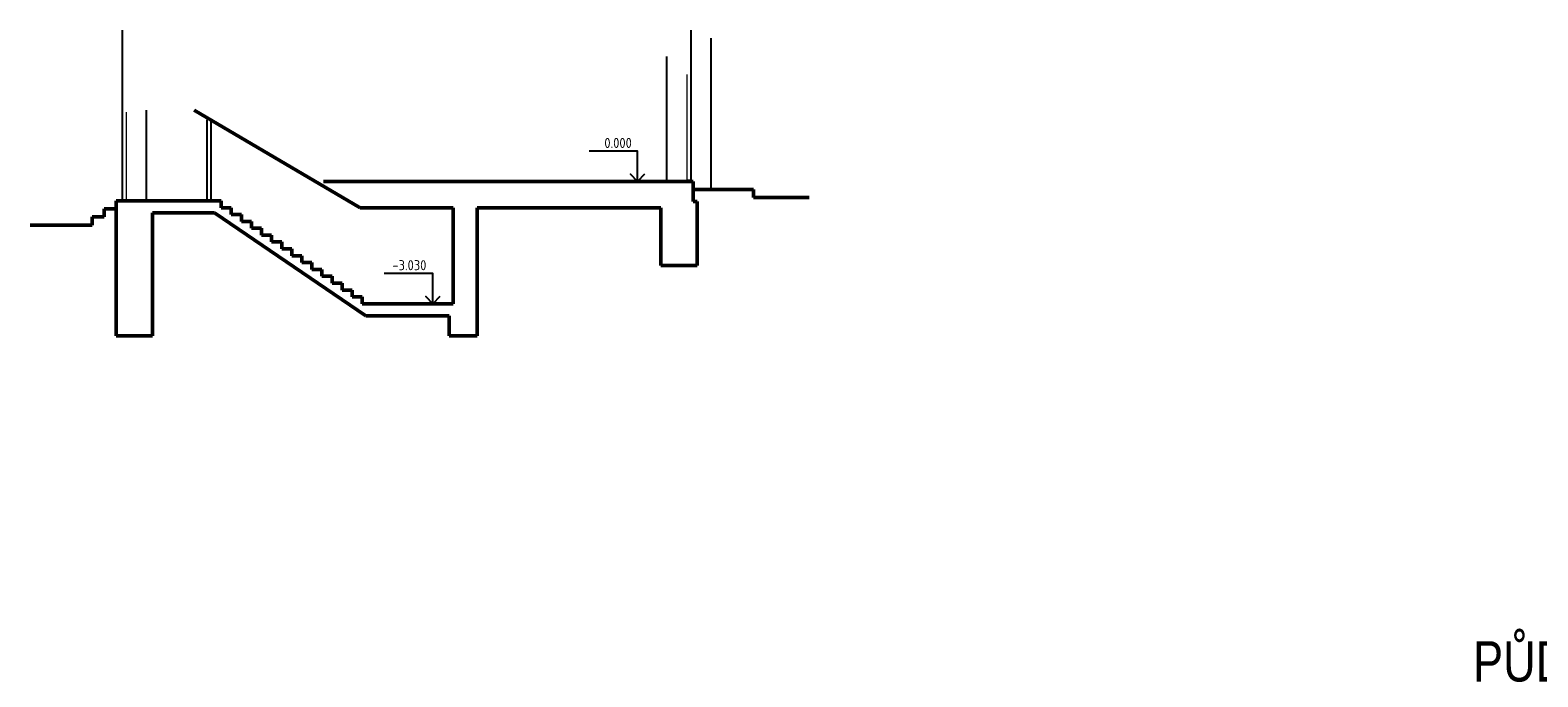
# Model space of a CAD drawing. Header units: millimetres. Extents: x -118752 to 407724, y -73278 to 155058.
# Tile 132 of 256: x 9926 to 47308, y 99001 to 115029. Entities that reach past the tile are written whole.
import ezdxf
from ezdxf.enums import TextEntityAlignment as Align

# ---------------------------------------------------------------- set-up
doc = ezdxf.new("R2010")
doc.units = ezdxf.units.MM
doc.header["$LTSCALE"] = 10
for name, color, linetype, lineweight in [('CKDVERE_POHLED', 1, 'Continuous', 18), ('CKDVERE_PRAH', 7, 'Continuous', 25), ('CKKOTY_VYS', 3, 'Continuous', 25), ('CKRASTR_POPIS', 3, 'Continuous', 25), ('pohledy', 7, 'Continuous', 25), ('stěny nosné', 6, 'Continuous', 50)]:
    doc.layers.add(name, color=color, linetype=linetype, lineweight=lineweight)
doc.styles.add('Arial', font='arial.ttf', dxfattribs={"width": 0.8})
doc.styles.add('ISO', font='isocp.shx')

# ---------------------------------------------------------------- blocks, each defined once
blk = doc.blocks.new('*U5346')
at = {"color": 0, "linetype": 'ByBlock', "lineweight": -2}
blk.add_lwpolyline([(-1.75, 1.8), (0, 0), (1.75, 1.8), (0, 0), (0, 7.5), (12, 7.5)], dxfattribs=at)
blk = doc.blocks.new('*U5347')
at = {"color": 0, "linetype": 'ByBlock', "lineweight": -2}
blk.add_lwpolyline([(-1.75, 1.8), (0, 0), (1.75, 1.8), (0, 0), (0, 7.5), (12, 7.5)], dxfattribs=at)

msp = doc.modelspace()

# ---------------------------------------------------------------- linework, layer by layer
at = {"layer": 'CKDVERE_POHLED'}
for p, q in [((26212.415, 111278.642), (26212.415, 113928.642)), ((26312.415, 111278.642), (26312.415, 113928.642)), ((12212.415, 110798.642), (12212.415, 112998.642)), ((12312.415, 110798.642), (12312.415, 112998.642))]:
    msp.add_line(p, q, dxfattribs=at)
at = {"layer": 'CKDVERE_PRAH'}
for p, q in [((26312.415, 111298.642), (26212.415, 111298.642)), ((26212.415, 111298.642), (26212.415, 111278.642)), ((26212.415, 111278.642), (26312.415, 111278.642)), ((26312.415, 111278.642), (26312.415, 111298.642)), ((12312.415, 110818.642), (12212.415, 110818.642)), ((12212.415, 110798.642), (12312.415, 110798.642)), ((12312.415, 110798.642), (12312.415, 110818.642))]:
    msp.add_line(p, q, dxfattribs=at)
at = {"layer": 'CKKOTY_VYS'}
for p, q in [((24737.692, 111278.642), (25237.692, 111278.642)), ((19657.827, 108248.642), (20157.827, 108248.642))]:
    msp.add_line(p, q, dxfattribs=at)
at = {"layer": 'pohledy'}
for p, q in [((12212.415, 110798.642), (12212.415, 115028.642)), ((26312.415, 111278.642), (26312.415, 115028.642)), ((26312.415, 111278.642), (26312.415, 115028.642)), ((26812.415, 111078.642), (26812.415, 114828.642)), ((25712.415, 111278.642), (25712.415, 114378.642)), ((25712.415, 111278.642), (25712.415, 114028.642)), ((25712.415, 111278.642), (25712.415, 114028.642)), ((12812.415, 110798.642), (12812.415, 113048.642)), ((14312.415, 110798.642), (14312.415, 112803.828)), ((14412.415, 110798.642), (14412.415, 112803.828))]:
    msp.add_line(p, q, dxfattribs=at)
at = {"layer": 'stěny nosné'}
for p, q in [((18111.395, 110628.642), (13996.101, 113048.642)), ((26312.415, 111278.642), (17203.325, 111278.642)), ((26312.415, 111278.642), (26362.415, 111278.642)), ((26362.415, 111278.642), (26362.415, 110778.642)), ((26362.415, 111078.642), (27862.415, 111078.642)), ((27862.415, 111078.642), (27862.415, 110878.642)), ((12062.415, 110798.642), (14412.415, 110798.642)), ((12162.415, 110798.642), (12062.415, 110798.642)), ((12062.415, 110798.642), (12062.415, 110198.642)), ((14412.415, 110798.642), (14662.415, 110798.642)), ((14662.415, 110798.642), (14662.415, 110628.642)), ((26362.415, 110778.642), (26462.415, 110778.642)), ((26462.415, 110778.642), (26462.415, 109198.642)), ((27862.415, 110878.642), (29240.986, 110878.642)), ((11762.415, 110398.642), (11462.415, 110398.642)), ((11462.415, 110398.642), (11462.415, 110198.642)), ((12062.415, 110598.642), (11762.415, 110598.642)), ((11762.415, 110598.642), (11762.415, 110398.642)), ((12962.415, 110498.642), (14497.916, 110498.642)), ((12962.415, 107448.642), (12962.415, 110498.642)), ((18247.916, 107948.642), (14497.916, 110498.642)), ((14662.415, 110628.642), (14912.415, 110628.642)), ((14912.415, 110628.642), (14912.415, 110458.642)), ((14912.415, 110458.642), (15162.415, 110458.642)), ((15162.415, 110458.642), (15162.415, 110288.642)), ((15162.415, 110288.642), (15412.415, 110288.642)), ((15412.415, 110288.642), (15412.415, 110118.642)), ((20412.415, 110628.642), (18111.395, 110628.642)), ((20412.415, 110628.642), (20412.415, 108248.642)), ((25562.415, 110628.642), (21012.415, 110628.642)), ((21012.415, 110628.642), (21012.415, 107448.642)), ((25562.415, 109198.642), (25562.415, 110628.642)), ((11462.415, 110198.642), (9926.324, 110198.642)), ((12062.415, 110198.642), (12062.415, 107448.642)), ((15412.415, 110118.642), (15662.415, 110118.642)), ((15662.415, 110118.642), (15662.415, 109948.642)), ((15662.415, 109948.642), (15912.415, 109948.642)), ((15912.415, 109948.642), (15912.415, 109778.642)), ((15912.415, 109778.642), (16162.415, 109778.642)), ((16162.415, 109778.642), (16162.415, 109608.642)), ((16162.415, 109608.642), (16412.415, 109608.642)), ((16412.415, 109608.642), (16412.415, 109438.642)), ((16412.415, 109438.642), (16662.415, 109438.642)), ((16662.415, 109438.642), (16662.415, 109268.642)), ((16662.415, 109268.642), (16912.415, 109268.642)), ((16912.415, 109268.642), (16912.415, 109098.642)), ((26462.415, 109198.642), (25562.415, 109198.642)), ((16912.415, 109098.642), (17162.415, 109098.642)), ((17162.415, 109098.642), (17162.415, 108928.642)), ((17162.415, 108928.642), (17412.415, 108928.642)), ((17412.415, 108928.642), (17412.415, 108758.642)), ((17412.415, 108758.642), (17662.415, 108758.642)), ((17662.415, 108758.642), (17662.415, 108588.642)), ((17662.415, 108588.642), (17912.415, 108588.642)), ((17912.415, 108588.642), (17912.415, 108418.642)), ((17912.415, 108418.642), (18162.415, 108418.642)), ((18162.415, 108418.642), (18162.415, 108248.642)), ((18162.415, 108248.642), (20412.415, 108248.642)), ((18247.916, 107948.642), (20312.415, 107948.642)), ((20312.415, 107948.642), (20312.415, 107448.642)), ((12062.415, 107448.642), (12962.415, 107448.642)), ((20312.415, 107448.642), (21012.415, 107448.642))]:
    msp.add_line(p, q, dxfattribs=at)

# ---------------------------------------------------------------- block references
at = {"layer": 'CKKOTY_VYS'}
ref = msp.add_blockref('*U5346', (24987.692, 111278.642), dxfattribs=dict(at, xscale=-100, yscale=100, zscale=100))
ref.add_attrib('Výška', '0.000', (24162.299, 112108.642), dxfattribs={"layer": '0', "color": 0, "linetype": 'ByBlock', "lineweight": -2, "height": 250, "style": 'ISO'})
ref = msp.add_blockref('*U5347', (19907.827, 108248.642), dxfattribs=dict(at, xscale=-100, yscale=100, zscale=100))
ref.add_attrib('Výška', '-3.030', (18907.63, 109078.642), dxfattribs={"layer": '0', "color": 0, "linetype": 'ByBlock', "lineweight": -2, "height": 250, "style": 'ISO'})

# ---------------------------------------------------------------- texts
at = {"layer": 'CKRASTR_POPIS', "style": 'Arial', "width": 0.8}
msp.add_text('PŮDORYSY PODLAŽÍ', height=1000, dxfattribs=at).set_placement((51384.378, 99535.234), align=Align.MIDDLE)

doc.saveas('drawing.dxf')
